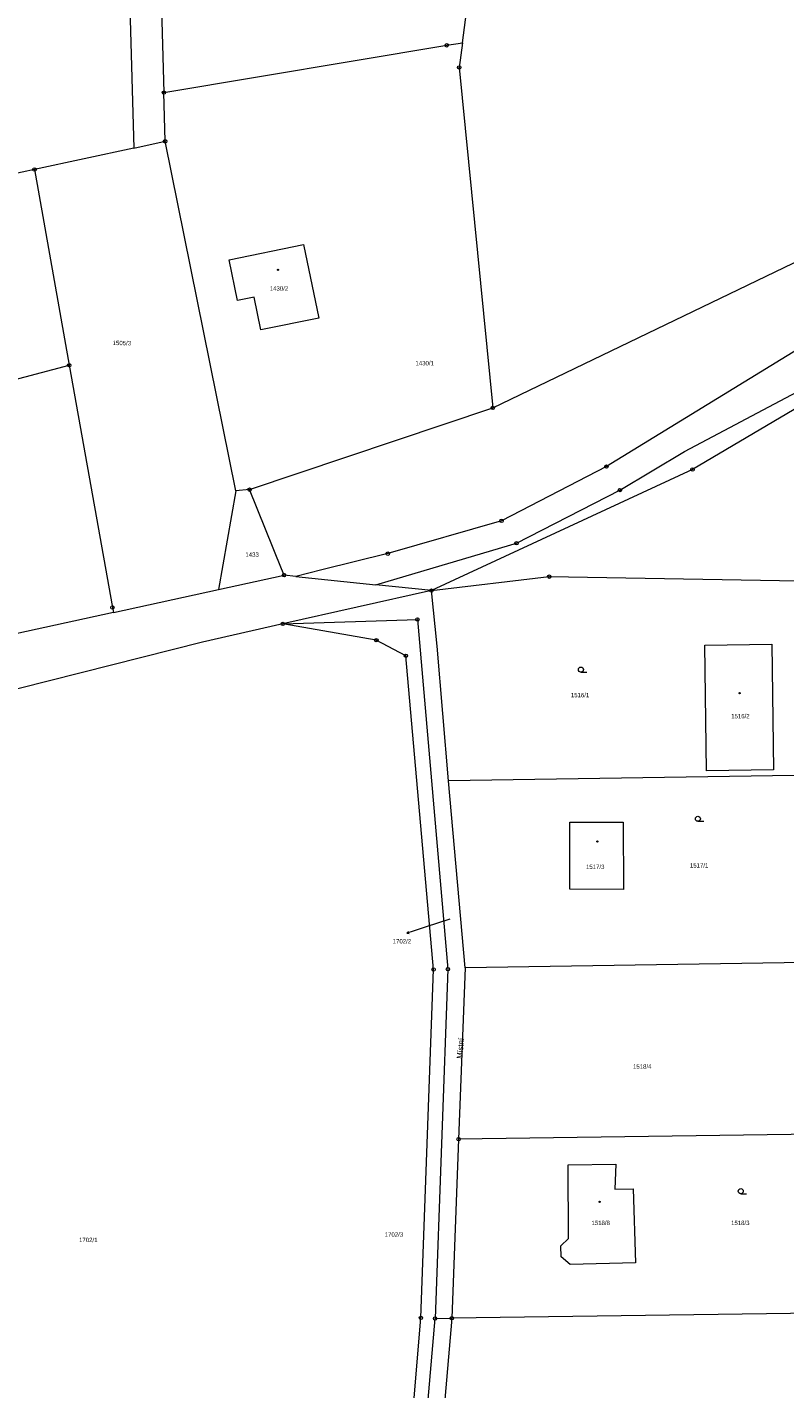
# Model space of a CAD drawing. Header units: metres. Extents: x -457056 to -456407, y -1113260 to -1112665.
# Tile 9 of 16: x -456850 to -456737, y -1113077 to -1112874. Entities that reach past the tile are written whole.
import ezdxf
from ezdxf.enums import TextEntityAlignment as Align

# ---------------------------------------------------------------- set-up
doc = ezdxf.new("R2010")
doc.units = ezdxf.units.M
for name, color, linetype, lineweight in [('KM_doplnkovy_popis', 7, 'Continuous', 0), ('KM_Parcelni_cislo', 7, 'Continuous', 0), ('KM_Plochy_katastr', 7, 'Continuous', 0), ('KM_Vlastnicka_hranice', 7, 'Continuous', 0)]:
    doc.layers.add(name, color=color, linetype=linetype, lineweight=lineweight)
doc.styles.add('Style-cs_Working', font='cs_Working.shx')

# ---------------------------------------------------------------- blocks, each defined once
blk = doc.blocks.new('4.02')
at = {"layer": 'KM_Plochy_katastr', "color": 251, "linetype": 'Continuous', "lineweight": 0}
blk.add_circle((-0.01, 0), 0.175, dxfattribs=at)
blk = doc.blocks.new('1029_3')
at = {"layer": 'KM_Plochy_katastr', "color": 251, "linetype": 'Continuous', "lineweight": 0}
for p, q in [((0, 0), (-1.91, -0.62)), ((-1.91, -0.62), (-1.38, -0.1)), ((-1.91, -0.62), (-1.17, -0.73))]:
    blk.add_line(p, q, dxfattribs=at)
blk = doc.blocks.new('3.04')
at = {"layer": 'KM_Plochy_katastr', "color": 251, "linetype": 'Continuous', "lineweight": 0}
blk.add_line((0.01, 0), (1.76, 0), dxfattribs=at)
blk.add_circle((0.01, 0.75), 0.75, dxfattribs=at)
blk = doc.blocks.new('1.05')
at = {"layer": 'KM_doplnkovy_popis', "color": 251, "linetype": 'Continuous', "lineweight": 0}
for radius in [0.5, 0.0303]:
    blk.add_circle((0, 0), radius, dxfattribs=at)

msp = doc.modelspace()

# ---------------------------------------------------------------- linework, layer by layer
at = {"layer": 'KM_Parcelni_cislo', "linetype": 'Continuous', "flags": 128}
msp.add_lwpolyline([(-456786.7, -1113006.91), (-456790.24, -1113008.07), (-456792.15, -1113008.69)], dxfattribs=at)
at = {"layer": 'KM_Vlastnicka_hranice', "linetype": 'Continuous'}
for p, q in [((-456829.05, -1112891.22), (-456829.24, -1112883.97)), ((-456833.7, -1112892.22), (-456829.05, -1112891.22)), ((-456818.52, -1112943.21), (-456829.05, -1112891.22)), ((-456833.7, -1112892.22), (-456848.49, -1112895.41)), ((-456848.49, -1112895.41), (-456882.81, -1112902.8)), ((-456848.49, -1112895.41), (-456843.31, -1112924.52)), ((-456871.43, -1112931.97), (-456843.31, -1112924.52)), ((-456816.49, -1112943.03), (-456780.33, -1112930.87)), ((-456818.52, -1112943.21), (-456821.13, -1112957.89)), ((-456816.49, -1112943.03), (-456818.52, -1112943.21)), ((-456821.13, -1112957.89), (-456811.36, -1112955.75)), ((-456809.6, -1112955.94), (-456811.36, -1112955.75)), ((-456809.6, -1112955.94), (-456797.7, -1112957.18)), ((-456836.76, -1112961.3), (-456821.13, -1112957.89)), ((-456789.44, -1112958.04), (-456811.57, -1112963.01)), ((-456789.44, -1112958.04), (-456797.7, -1112957.18)), ((-456836.76, -1112961.3), (-456861.68, -1112966.74)), ((-456784.41, -1113014.17), (-456786.91, -1112986.32)), ((-456784.41, -1113014.17), (-456785.4, -1113039.64)), ((-456718.36, -1113038.67), (-456785.4, -1113039.64)), ((-456785.4, -1113039.64), (-456786.41, -1113066.27)), ((-456726.64, -1113065.42), (-456786.41, -1113066.27)), ((-456791.48, -1113096.69), (-456788.91, -1113066.31)), ((-456786.41, -1113066.27), (-456789.01, -1113096.65)), ((-456788.91, -1113066.31), (-456786.41, -1113066.27))]:
    msp.add_line(p, q, dxfattribs=at)
at = {"layer": 'KM_Vlastnicka_hranice', "linetype": 'Continuous', "flags": 128}
for points in [[(-456843.25, -1112676.66), (-456841.71, -1112712.31), (-456836.97, -1112762.61), (-456835.37, -1112789.06), (-456833.11, -1112826.21), (-456834.87, -1112852.17), (-456833.7, -1112892.22)], [(-456784.84, -1112876.55), (-456783.25, -1112864.37), (-456778.14, -1112839.32), (-456773.71, -1112823.11), (-456771.95, -1112819.75)], [(-456828.43, -1112824.76), (-456828.36, -1112825.92), (-456830.12, -1112852.04), (-456829.24, -1112883.97)], [(-456780.33, -1112930.87), (-456712.6, -1112898.26), (-456630.9, -1112864.19)], [(-456829.24, -1112883.97), (-456787.16, -1112876.94), (-456784.84, -1112876.55)], [(-456784.84, -1112876.55), (-456785.32, -1112880.22), (-456780.33, -1112930.87)], [(-456618.13, -1112879.85), (-456621.57, -1112879.68), (-456636.04, -1112880.43), (-456647.35, -1112882.21), (-456684.83, -1112901), (-456712.41, -1112910.74), (-456734.97, -1112922.18), (-456763.41, -1112939.6), (-456779.02, -1112947.67), (-456795.93, -1112952.55), (-456805.74, -1112954.98), (-456809.6, -1112955.94)], [(-456797.7, -1112957.18), (-456797.21, -1112957.03), (-456776.79, -1112951), (-456761.4, -1112943.1), (-456751.81, -1112937.37), (-456718.28, -1112919.6), (-456683.88, -1112906.94), (-456640.25, -1112884.43)], [(-456640.25, -1112884.43), (-456648.62, -1112891.41), (-456683.57, -1112908.22), (-456718.42, -1112921.02), (-456750.61, -1112940.03), (-456789.44, -1112958.04)], [(-456814.82, -1112919.28), (-456815.83, -1112914.4), (-456818.28, -1112914.91), (-456819.54, -1112908.85), (-456808.48, -1112906.57), (-456806.2, -1112917.5), (-456814.82, -1112919.28)], [(-456843.31, -1112924.52), (-456836.89, -1112960.56), (-456836.76, -1112961.3)], [(-456811.36, -1112955.75), (-456811.73, -1112954.83), (-456816.49, -1112943.03)], [(-456789.44, -1112958.04), (-456771.91, -1112955.97), (-456711.95, -1112956.97)], [(-456786.91, -1112986.32), (-456788.58, -1112966.31), (-456789.44, -1112958.04)], [(-456811.57, -1112963.01), (-456791.53, -1112962.34), (-456786.99, -1113014.35), (-456788.91, -1113066.31)], [(-456811.57, -1112963.01), (-456823.51, -1112965.69), (-456859.86, -1112974.89), (-456885.2, -1112983.68), (-456892.84, -1112990.24)], [(-456795.45, -1113142.96), (-456796.15, -1113127.68), (-456791, -1113066.22), (-456789.12, -1113014.4), (-456793.24, -1112967.73), (-456797.64, -1112965.43), (-456811.57, -1112963.01)], [(-456748.54, -1112984.85), (-456748.79, -1112966.16), (-456738.82, -1112966.01), (-456738.55, -1112984.68), (-456748.54, -1112984.85)], [(-456712.44, -1112985.19), (-456712.98, -1112985.2), (-456786.91, -1112986.32)], [(-456768.88, -1112992.48), (-456760.9, -1112992.48), (-456760.89, -1113002.48), (-456768.87, -1113002.47), (-456768.88, -1112992.48)], [(-456717.18, -1113013.27), (-456718, -1113013.1), (-456784.41, -1113014.17)], [(-456759.43, -1113047.01), (-456759.1, -1113058.01), (-456768.81, -1113058.3), (-456770.14, -1113057.13), (-456770.19, -1113055.52), (-456769.05, -1113054.41), (-456769.08, -1113043.46), (-456762, -1113043.38), (-456762.18, -1113047.09), (-456759.43, -1113047.01)]]:
    msp.add_lwpolyline(points, dxfattribs=at)

# ---------------------------------------------------------------- block references
at = {"layer": 'KM_doplnkovy_popis', "linetype": 'Continuous', "xscale": 0.5, "yscale": 0.5, "zscale": 0.5}
for p in [(-456787.16, -1112876.94), (-456785.32, -1112880.22), (-456829.24, -1112883.97), (-456829.05, -1112891.22), (-456848.49, -1112895.41), (-456843.31, -1112924.52), (-456780.33, -1112930.87), (-456763.41, -1112939.6), (-456750.61, -1112940.03), (-456816.49, -1112943.03), (-456761.4, -1112943.1), (-456779.02, -1112947.67), (-456795.93, -1112952.55), (-456776.79, -1112951), (-456811.36, -1112955.75), (-456771.91, -1112955.97), (-456789.44, -1112958.04), (-456836.89, -1112960.56), (-456791.53, -1112962.34), (-456811.57, -1112963.01), (-456797.64, -1112965.43), (-456793.24, -1112967.73), (-456789.12, -1113014.4), (-456786.99, -1113014.35), (-456785.4, -1113039.64), (-456791, -1113066.22), (-456788.91, -1113066.31), (-456786.41, -1113066.27)]:
    msp.add_blockref('1.05', p, dxfattribs=at)
at = {"layer": 'KM_Plochy_katastr', "linetype": 'Continuous', "xscale": 0.5, "yscale": 0.5, "zscale": 0.5}
for name, p in [('4.02', (-456812.26, -1112910.34)), ('3.04', (-456767.21, -1112970.17)), ('4.02', (-456743.59, -1112973.31)), ('3.04', (-456749.8, -1112992.36)), ('4.02', (-456764.76, -1112995.36)), ('1029_3', (-456792.15, -1113008.69)), ('3.04', (-456743.44, -1113047.75)), ('4.02', (-456764.42, -1113048.97))]:
    msp.add_blockref(name, p, dxfattribs=at)

# ---------------------------------------------------------------- texts
at = {"layer": 'KM_doplnkovy_popis', "linetype": 'Continuous', "style": 'Style-cs_Working'}
msp.add_text('Místní', height=0.85, rotation=85, dxfattribs=at).set_placement((-456784.71, -1113026.17), align=Align.CENTER)
at = {"layer": 'KM_Parcelni_cislo', "linetype": 'Continuous', "style": 'Style-cs_Working'}
for s, p in [('1430/2', (-456812.12, -1112913.43)), ('1430/1', (-456790.45, -1112924.54)), ('1516/1', (-456767.33, -1112973.91)), ('1516/2', (-456743.49, -1112977.05)), ('1517/3', (-456765.08, -1112999.46)), ('1517/1', (-456749.62, -1112999.24)), ('1518/8', (-456764.27, -1113052.42)), ('1518/3', (-456743.5, -1113052.42))]:
    msp.add_text(s, height=0.65, dxfattribs=at).set_placement(p, align=Align.CENTER)
msp.add_text('1505/3', height=0.65, rotation=359, dxfattribs=at).set_placement((-456836.87, -1112921.52))
msp.add_text('1433', height=0.65, dxfattribs=at).set_placement((-456816.12, -1112952.69), align=Align.MIDDLE_CENTER)
msp.add_text('1702/2', height=0.65, dxfattribs=at).set_placement((-456792.46, -1113009.88), align=Align.TOP_RIGHT)
for s, p in [('1518/4', (-456759.46, -1113029.16)), ('1702/1', (-456841.86, -1113054.95))]:
    msp.add_text(s, height=0.65, dxfattribs=at).set_placement(p)
msp.add_text('1702/3', height=0.65, dxfattribs=at).set_placement((-456793.65, -1113054.15), align=Align.RIGHT)

doc.saveas('drawing.dxf')
